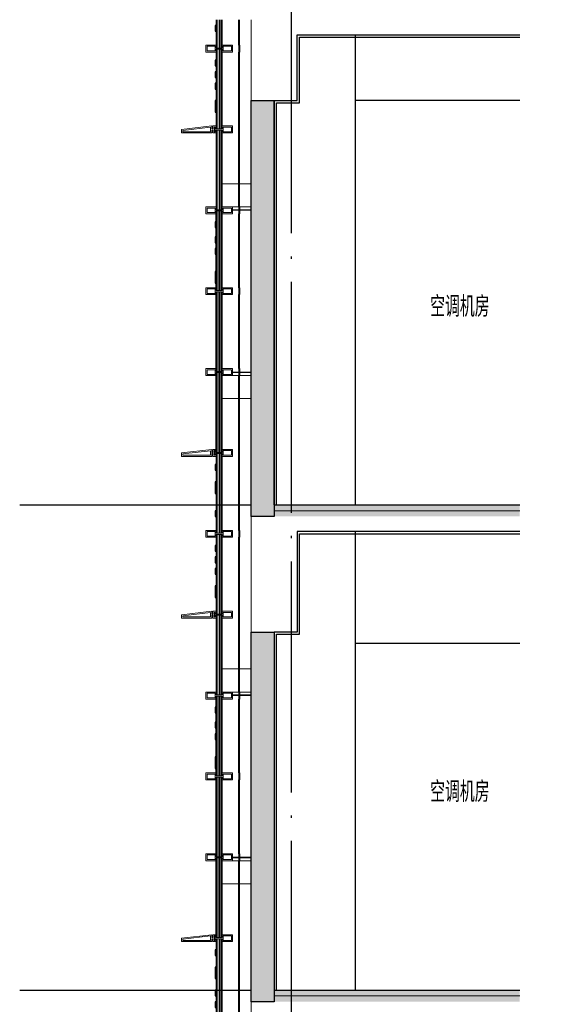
# Model space of a CAD drawing. Extents: x 1147314 to 1218578, y -272074 to -241968.
# Tile 30 of 47: x 1182139 to 1186652, y -259915 to -251393. Entities that reach past the tile are written whole.
import ezdxf

# ---------------------------------------------------------------- set-up
doc = ezdxf.new("R2010")
doc.units = 0
doc.header["$LTSCALE"] = 1000
doc.header["$MEASUREMENT"] = 0
doc.linetypes.add('230303生产综合楼-平面图_t8$0$DOTE', pattern=[2.42, 2, -0.2, 0.02, -0.2])
for name, color, linetype in [('A-DOOR-FIRE', 4, 'Continuous'), ('A-SECT-SURF', 6, 'Continuous'), ('A-看线', 115, 'Continuous'), ('DOTE', 1, 'Continuous'), ('LY_MC_section A', 140, 'Continuous'), ('PUB_HATCH', 8, 'Continuous'), ('PUB_TEXT', 7, 'Continuous'), ('SURFACE', 6, 'Continuous'), ('WALL', 255, 'Continuous'), ('墙身抹灰', 6, 'Continuous')]:
    doc.layers.add(name, color=color, linetype=linetype)
for name, color, linetype, lineweight in [('A-WALL-INSL', 241, 'Continuous', 0), ('WALL-CURT-GLAZ', 120, 'Continuous', 0), ('WALL-CURT-METL', 211, 'Continuous', 0), ('墙身分层线', 253, 'Continuous', 18)]:
    doc.layers.add(name, color=color, linetype=linetype, lineweight=lineweight)
doc.styles.add('_TCH_DIM', font='SIMPLEX', dxfattribs={"bigfont": 'GBCBIG'})

# ---------------------------------------------------------------- blocks, each defined once
blk = doc.blocks.new('A$C5fdba1e2')
at = {"layer": 'A-看线'}
for points in [[(44, -990), (44, 0)], [(50, -990), (50, 0)], [(196, -965), (196, -25)], [(200, -965), (200, -25)]]:
    blk.add_lwpolyline(points, dxfattribs=at)
at = {"layer": 'LY_MC_section A'}
for points in [[(0, -990), (0, 0)], [(6, -990), (6, 0)], [(25, -990), (25, 0)], [(31, -990), (31, 0)]]:
    blk.add_lwpolyline(points, dxfattribs=at)
blk = doc.blocks.new('A$C071d96ed')
at = {"layer": 'A-看线'}
for points in [[(44, -690), (44, 0)], [(50, -690), (50, 0)], [(196, -665), (196, -25)], [(200, -665), (200, -25)]]:
    blk.add_lwpolyline(points, dxfattribs=at)
at = {"layer": 'WALL-CURT-GLAZ'}
for p, q in [((0, -690), (0, 0)), ((6, -690), (6, 0)), ((25, -690), (25, 0)), ((31, -690), (31, 0))]:
    blk.add_line(p, q, dxfattribs=at)
blk = doc.blocks.new('A$C38d1714a')
at = {"layer": 'A-WALL-INSL'}
blk.add_lwpolyline([(0, 0), (250, 0), (250, -200), (0, -200)], close=True, dxfattribs=at)
blk = doc.blocks.new('A$C37e4a2ef')
at = {"layer": 'A-看线'}
for points in [[(196, -60), (196, 0)], [(200, -60), (200, 0)]]:
    blk.add_lwpolyline(points, dxfattribs=at)
at = {"layer": 'WALL-CURT-METL'}
for points in [[(140, -60), (50, -60), (50, -35), (0, -35), (0, -60), (-30, -60), (-30, -35), (-40, -35), (-40, -60), (-300, -60), (-300, -30), (-40, 0), (-40, -25), (-30, -25), (-30, 0), (0, 0), (0, -25), (50, -25), (50, 0), (140, 0)], [(-50, -50), (-50, -11.2), (-290, -38.9), (-290, -50)], [(-20, -10), (-10, -10), (-10, -50), (-20, -50)], [(130, -25), (130, -10), (60, -10), (60, -50), (130, -50)]]:
    blk.add_lwpolyline(points, close=True, dxfattribs=at)
blk = doc.blocks.new('A$C42b86bd6')
at = {"layer": 'A-看线'}
for points in [[(286, 0), (286, -60)], [(290, 0), (290, -60)]]:
    blk.add_lwpolyline(points, dxfattribs=at)
at = {"layer": 'WALL-CURT-METL'}
for points in [[(230, -60), (230, 0), (140, 0), (140, -25), (90, -25), (90, 0), (0, 0), (0, -60), (90, -60), (90, -35), (140, -35), (140, -60)], [(80, -25), (80, -10), (10, -10), (10, -50), (80, -50)], [(220, -50), (220, -10), (150, -10), (150, -35), (150, -50)]]:
    blk.add_lwpolyline(points, close=True, dxfattribs=at)
blk = doc.blocks.new('A$C827e71c0')
at = {"layer": 'A-DOOR-FIRE'}
blk.add_blockref('A$C42b86bd6', (-90, 0), dxfattribs=at)
blk = doc.blocks.new('A$C7aab0e27')
at = {"layer": 'A-DOOR-FIRE'}
blk.add_blockref('A$C37e4a2ef', (0, 0), dxfattribs=at)
blk = doc.blocks.new('A$C18afaace')
at = {"layer": 'A-WALL-INSL'}
for points in [[(200, 0), (200, -700), (200, -1570), (300, -1570), (300, -700), (300, 0)], [(300, -4800), (300, -4030), (200, -4030), (200, -4800)]]:
    blk.add_lwpolyline(points, dxfattribs=at)
blk.add_lwpolyline([(50, -3830), (300, -3830), (300, -4030), (50, -4030)], close=True, dxfattribs=at)
at = {"layer": 'A-看线'}
for points in [[(44, -245), (44, 0)], [(50, -245), (50, 0)], [(196, -220), (196, 0)], [(200, -220), (200, 0)], [(44, -795), (44, -255)], [(50, -795), (50, -255)], [(196, -770), (196, -280)], [(196, -700), (196, -280)], [(200, -770), (200, -280)], [(200, -700), (200, -280)], [(44, -1795), (44, -805)], [(50, -1795), (50, -805)], [(196, -1770), (196, -830)], [(200, -1770), (200, -830)], [(44, -4800), (44, -4505)], [(50, -4800), (50, -4505)], [(196, -4800), (196, -4530)], [(200, -4800), (200, -4530)]]:
    blk.add_lwpolyline(points, dxfattribs=at)
at = {"layer": 'LY_MC_section A', "color": 41}
for points in [[(0, 0), (-10, 0), (-10, -50), (0, -50)], [(0, -100), (-10, -100), (-10, -150), (0, -150)], [(0, -900), (-10, -900), (-10, -950), (0, -950)], [(0, -1050), (-10, -1050), (-10, -1100), (0, -1100)], [(0, -1150), (-10, -1150), (-10, -1200), (0, -1200)], [(0, -1350), (-10, -1350), (-10, -1450), (0, -1450)], [(0, -1550), (-10, -1550), (-10, -1600), (0, -1600)], [(0, -1700), (-10, -1700), (-10, -1750), (0, -1750)], [(0, -4000), (-10, -4000), (-10, -4100), (0, -4100)], [(0, -4200), (-10, -4200), (-10, -4250), (0, -4250)], [(0, -4350), (-10, -4350), (-10, -4400), (0, -4400)], [(0, -4580), (-10, -4580), (-10, -4630), (0, -4630)], [(0, -4680), (-10, -4680), (-10, -4780), (0, -4780)]]:
    blk.add_lwpolyline(points, close=True, dxfattribs=at)
at = {"layer": 'WALL-CURT-GLAZ'}
for p, q in [((0, -245), (0, 0)), ((6, -245), (6, 0)), ((25, -245), (25, 0)), ((31, -245), (31, 0)), ((0, -795), (0, -255)), ((6, -795), (6, -255)), ((25, -795), (25, -255)), ((31, -795), (31, -255)), ((0, -1795), (0, -805)), ((6, -1795), (6, -805)), ((25, -1795), (25, -805)), ((31, -1795), (31, -805)), ((0, -4800), (0, -4505)), ((6, -4800), (6, -4505)), ((25, -4800), (25, -4505)), ((31, -4800), (31, -4505))]:
    blk.add_line(p, q, dxfattribs=at)
at = {"layer": 'A-DOOR-FIRE'}
blk.add_blockref('A$C42b86bd6', (-90, -1770), dxfattribs=at)
at = {"layer": 'LY_MC_section A'}
for name, p in [('A$C7aab0e27', (0, -220)), ('A$C827e71c0', (0, -770)), ('A$C37e4a2ef', (0, -2770)), ('A$C37e4a2ef', (0, -3770)), ('A$C827e71c0', (0, -4470))]:
    blk.add_blockref(name, p, dxfattribs=at)
at = {"layer": 'SURFACE'}
for name, p in [('A$C38d1714a', (50, -1570)), ('A$C5fdba1e2', (0, -1805)), ('A$C5fdba1e2', (0, -2805)), ('A$C071d96ed', (0, -3805))]:
    blk.add_blockref(name, p, dxfattribs=at)
blk = doc.blocks.new('A$Cb5ae1680')
at = {"layer": 'A-看线'}
for points in [[(44, 0), (44, 690)], [(50, 0), (50, 690)], [(196, 25), (196, 665)], [(200, 25), (200, 665)]]:
    blk.add_lwpolyline(points, dxfattribs=at)
at = {"layer": 'LY_MC_section A'}
for points in [[(0, 0), (0, 690)], [(6, 0), (6, 690)], [(25, 0), (25, 690)], [(31, 0), (31, 690)]]:
    blk.add_lwpolyline(points, dxfattribs=at)
blk = doc.blocks.new('A$Cba747b89')
at = {"layer": 'A-WALL-INSL'}
for points in [[(200, 0), (200, -1420), (300, -1420), (300, 0)], [(300, -4200), (300, -3280), (200, -3280), (200, -4200)]]:
    blk.add_lwpolyline(points, dxfattribs=at)
at = {"layer": 'A-看线'}
for points in [[(44, -245), (44, 0)], [(50, -245), (50, 0)], [(196, -220), (196, 0)], [(200, -220), (200, 0)], [(44, -4200), (44, -3755)], [(50, -4200), (50, -3755)], [(196, -4200), (196, -3780)], [(200, -4200), (200, -3780)]]:
    blk.add_lwpolyline(points, dxfattribs=at)
at = {"layer": 'LY_MC_section A', "color": 41}
for points in [[(0, -50), (-10, -50), (-10, -100), (0, -100)], [(0, -350), (-10, -350), (-10, -400), (0, -400)], [(0, -450), (-10, -450), (-10, -500), (0, -500)], [(0, -550), (-10, -550), (-10, -600), (0, -600)], [(0, -700), (-10, -700), (-10, -800), (0, -800)], [(0, -1750), (-10, -1750), (-10, -1800), (0, -1800)], [(0, -1880), (-10, -1880), (-10, -1930), (0, -1930)], [(0, -1980), (-10, -1980), (-10, -2030), (0, -2030)], [(0, -2180), (-10, -2180), (-10, -2280), (0, -2280)], [(0, -3850), (-10, -3850), (-10, -3900), (0, -3900)], [(0, -4000), (-10, -4000), (-10, -4100), (0, -4100)]]:
    blk.add_lwpolyline(points, close=True, dxfattribs=at)
at = {"layer": 'WALL-CURT-GLAZ'}
for p, q in [((0, -245), (0, 0)), ((6, -245), (6, 0)), ((25, -245), (25, 0)), ((31, -245), (31, 0)), ((0, -4200), (0, -3755)), ((6, -4200), (6, -3755)), ((25, -4200), (25, -3755)), ((31, -4200), (31, -3755))]:
    blk.add_line(p, q, dxfattribs=at)
at = {"layer": 'A-DOOR-FIRE'}
for name, p in [('A$C827e71c0', (0, -220)), ('A$C37e4a2ef', (0, -920)), ('A$C42b86bd6', (-90, -1620)), ('A$C37e4a2ef', (0, -3720)), ('A$C37e4a2ef', (0, -3720))]:
    blk.add_blockref(name, p, dxfattribs=at)
at = {"layer": 'LY_MC_section A'}
for p in [(-90, -2320), (-90, -3020)]:
    blk.add_blockref('A$C42b86bd6', p, dxfattribs=at)
at = {"layer": 'SURFACE'}
for name, p in [('A$C071d96ed', (0, -255)), ('A$C071d96ed', (0, -955)), ('A$C38d1714a', (50, -1420)), ('A$Cb5ae1680', (0, -2345)), ('A$Cb5ae1680', (0, -3045)), ('A$Cb5ae1680', (0, -3745)), ('A$C071d96ed', (0, -3055)), ('A$C38d1714a', (50, -3080))]:
    blk.add_blockref(name, p, dxfattribs=at)
blk = doc.blocks.new('A$C1c600b03')
at = {"layer": 'PUB_HATCH'}
h = blk.add_hatch(dxfattribs=at)
h.set_pattern_fill('加气混凝土', color=256, scale=10, style=0)
h.set_pattern_definition([(0, (-1151959.82, 220605.91), (60, 120), [0, -120]), (0, (-1152030.02, 220589.71), (60, 120), [0, -120]), (0, (-1151991.02, 220588.51), (60, 120), [0, -120]), (0, (-1151948.42, 220623.91), (60, 120), [0, -120]), (0, (-1151998.22, 220582.51), (60, 120), [0, -120]), (0, (-1151936.42, 220699.51), (60, 120), [0, -120]), (0, (-1151973.02, 220689.91), (60, 120), [0, -120]), (0, (-1151953.82, 220674.91), (60, 120), [0, -120]), (0, (-1152051.62, 220672.51), (60, 120), [0, -120]), (0, (-1151992.82, 220667.11), (60, 120), [0, -120]), (0, (-1152015.62, 220636.51), (60, 120), [0, -120]), (0, (-1152014.42, 220591.51), (60, 120), [0, -120]), (0, (-1151969.42, 220586.71), (60, 120), [0, -120]), (0, (-1151936.42, 220639.51), (60, 120), [0, -120]), (0, (-1152048.62, 220620.91), (60, 120), [0, -120]), (0, (-1152038.42, 220641.31), (60, 120), [0, -120]), (0, (-1151991.62, 220632.91), (60, 120), [0, -120]), (0, (-1152008.42, 220615.51), (60, 120), [0, -120]), (0, (-1152018.02, 220655.11), (60, 120), [0, -120]), (0, (-1152003.02, 220700.11), (60, 120), [0, -120]), (0, (-1152043.82, 220595.71), (60, 120), [0, -120]), (0, (-1151977.82, 220675.51), (60, 120), [0, -120]), (0, (-1152033.62, 220677.31), (60, 120), [0, -120]), (0, (-1152043.22, 220692.91), (60, 120), [0, -120]), (130.601294, (-1151943.792, 220661.941), (-299.999996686, 360.000001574), [5.268311, -2207.4222]), (18.4349488, (-1151952.364, 220664.227), (299.9999989, 119.9999991), [5.421048, -753.52558]), (90, (-1151952.364, 220659.084), (60, 120), [5.142857, -234.85713]), (161.565051, (-1151947.22, 220657.37), (-300.0000015, 119.99999105), [5.421048, -753.52558]), (53.1301023, (-1151947.22, 220657.37), (60.0000001, 119.99999994), [5.714286, -594.2857]), (135, (-1151942.65, 220596.227), (-60.0000073, 119.9999919), [4.848732, -334.56252]), (45, (-1151949.507, 220596.227), (59.9999996, 119.9999995), [4.848732, -334.56252]), (135, (-1151946.08, 220592.8), (-60.0000073, 119.9999919), [4.848732, -334.56252]), (45, (-1151946.08, 220592.8), (59.9999996, 119.9999995), [4.848732, -334.56252]), (116.565051, (-1152000.36, 220676.8), (-1e-05, 239.999993), [6.388765, -127.7753]), (180, (-1152003.22, 220682.51), (-60, 120), [6.857143, -113.14285]), (63.434949, (-1152012.94, 220676.8), (5e-07, 239.999999), [6.388765, -127.7753]), (116.565051, (-1152010.08, 220671.08), (-1e-05, 239.999993), [6.388765, -127.7753]), (0, (-1152010.08, 220671.08), (60, 120), [6.857143, -113.14285]), (63.434949, (-1152003.22, 220671.08), (5e-07, 239.999999), [6.388765, -127.7753]), (107.102728, (-1151955.221, 220636.227), (-179.999993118, 600.000000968), [7.772269, -3256.5805]), (143.972626, (-1151957.507, 220643.6555), (-1139.99998555, 839.99999905), [7.772269, -1624.404]), (180, (-1151963.79, 220648.23), (-60, 120), [7.428571, -112.57142]), (36.0273733, (-1151977.507, 220643.6555), (1139.999991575, 839.999990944), [7.772269, -1624.404]), (71.5650511, (-1151979.792, 220636.798), (180.00000092, 599.99999897), [7.228063, -751.71856]), (107.102728, (-1151977.5066, 220629.3698), (-179.999993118, 600.000000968), [7.772269, -3256.5805]), (143.972626, (-1151971.221, 220624.798), (-1139.99998555, 839.99999905), [7.772269, -1624.404]), (0, (-1151971.22, 220624.8), (60, 120), [7.428571, -112.57142]), (36.0273733, (-1151963.792, 220624.798), (1139.999991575, 839.999990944), [7.772269, -1624.404]), (71.5650511, (-1151957.507, 220629.37), (180.00000092, 599.99999897), [7.228063, -751.71856]), (150.255118, (-1151954.078, 220692.227), (-180.00000043, 119.99999851), [4.607004, -962.86392]), (90, (-1151958.08, 220689.94), (60, 120), [4.571429, -235.42855]), (29.7448813, (-1151958.078, 220689.941), (180.0000001, 119.99999944), [4.607004, -962.86392]), (116.565051, (-1151982.08, 220607.08), (-1e-05, 239.999993), [6.388765, -127.7753]), (168.690067, (-1151984.935, 220612.798), (-540.0000004, 119.99999699), [5.827451, -1217.9371]), (41.1859251, (-1151995.221, 220609.941), (1499.999990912, 1319.999988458), [6.074369, -2545.1604]), (90, (-1151995.22, 220604.227), (60, 120), [5.714286, -234.2857]), (138.814074, (-1151990.6495, 220600.227), (-1499.999973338, 1320.000008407), [6.074369, -2545.1604]), (16.6992442, (-1151990.6495, 220600.227), (1979.999985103, 599.999993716), [5.96589, -2499.7075]), (60.9453959, (-1151984.935, 220601.941), (59.99999984, 119.999998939), [5.883217, -2465.0679]), (109.983106, (-1152032.3637, 220657.37), (-300.00000113, 839.999997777), [6.6884, -2802.4395]), (155.556045, (-1152034.6494, 220663.6555), (-780.000002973, 359.99999252), [6.904597, -2893.0263]), (24.4439547, (-1152047.221, 220663.6555), (780.00000039, 359.999998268), [6.904597, -2893.0263]), (70.0168934, (-1152049.5066, 220657.37), (300.000000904, 839.999997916), [6.6884, -2802.4395]), (109.983106, (-1152047.221, 220651.084), (-300.00000113, 839.999997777), [6.6884, -2802.4395]), (160.016893, (-1152040.935, 220648.798), (-300.00000018, 119.99999453), [6.6884, -1397.8755]), (19.9831065, (-1152040.935, 220648.798), (299.99999835, 119.99999981), [6.6884, -1397.8755]), (70.0168934, (-1152034.6494, 220651.084), (300.000000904, 839.999997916), [6.6884, -2802.4395]), (122.005383, (-1151987.792, 220646.513), (-60.00000805, 119.99999387), [5.390846, -1126.6868]), (18.4349488, (-1151995.792, 220649.37), (299.9999989, 119.9999991), [5.421048, -753.52558]), (90, (-1151995.79, 220644.227), (60, 120), [5.142857, -234.85713]), (161.565051, (-1151990.65, 220642.513), (-300.0000015, 119.99999105), [5.421048, -753.52558]), (54.4623222, (-1151990.6495, 220642.5126), (419.99999939, 599.9999991), [4.915614, -2059.6423]), (116.565051, (-1152022.65, 220617.37), (-1e-05, 239.999993), [6.388765, -127.7753]), (180, (-1152025.51, 220623.08), (-60, 120), [6.285714, -113.71428]), (59.0362434, (-1152035.221, 220617.37), (60.000000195, 119.99999942), [6.663946, -1392.7644]), (120.963756, (-1152031.792, 220611.655), (-60.0000082, 119.99999449), [6.663946, -1392.7644]), (0, (-1152031.79, 220611.66), (60, 120), [6.285714, -113.71428]), (63.434949, (-1152025.51, 220611.66), (5e-07, 239.999999), [6.388765, -127.7753])])
h.paths.add_polyline_path([(0, 50), (0, 0), (2125, 0), (2125, 50)])
at = {"layer": '墙身分层线'}
h = blk.add_hatch(dxfattribs=at)
h.set_pattern_fill('混凝土', color=256, scale=10)
h.set_pattern_definition([(50, (-1151995.22, 220642.51), (71.7260183, -6.2752135), [7.5, -82.5]), (355, (-1151995.22, 220642.51), (-13.8751334, 75.2192134), [6, -66]), (100.4514, (-1151989.244, 220641.99), (57.850938, 68.9439542), [6.374019, -70.114211]), (46.1842, (-1151995.22, 220662.51), (106.724105, -16.5519014), [11.25, -123.75]), (96.6356, (-1151986.33, 220661.13), (93.466271, 97.411787), [9.561029, -105.1713]), (351.1842, (-1151995.22, 220662.51), (93.466195, 97.41186), [9, -99]), (21, (-1151985.22, 220657.51), (59.6907052, -40.261889), [7.5, -82.5]), (326, (-1151985.22, 220657.51), (24.331533, 72.5150045), [6, -66]), (71.4514, (-1151980.25, 220654.16), (84.022263, 32.2530497), [6.374019, -70.114211]), (37.5, (-1151995.22, 220642.513), (1.21598553, 33.2893854), [0, -65.2, 0, -67, 0, -66.25]), (7.5, (-1151995.22, 220642.513), (26.3069537, 39.4411712), [0, -38.2, 0, -63.7, 0, -25.25]), (327.5, (-1152017.52, 220642.513), (53.3822436, -2.2554872), [0, -25, 0, -78, 0, -103.5]), (317.5, (-1152027.52, 220642.513), (58.318617, 10.0104982), [0, -32.5, 0, -51.8, 0, -73.5])])
h.paths.add_polyline_path([(0, 100), (0, 50), (2125, 50), (2125, 100)])
at = {"layer": 'A-SECT-SURF'}
blk.add_line((0, 100), (2125, 100), dxfattribs=at)
blk.add_lwpolyline([(0, 100), (2125, 100)], dxfattribs=at)
at = {"layer": '墙身分层线'}
blk.add_line((2125, 50), (0, 50), dxfattribs=at)

msp = doc.modelspace()

# ---------------------------------------------------------------- hatches: boundary and pattern name
at = {"layer": 'PUB_HATCH'}
h = msp.add_hatch(dxfattribs=at)
h.set_pattern_fill('加气混凝土', color=256, scale=20, style=0)
h.set_pattern_definition([(0, (-1021185.91, 114452.37), (120, 240), [0, -240]), (0, (-1021326.31, 114419.97), (120, 240), [0, -240]), (0, (-1021248.31, 114417.57), (120, 240), [0, -240]), (0, (-1021163.11, 114488.37), (120, 240), [0, -240]), (0, (-1021262.71, 114405.57), (120, 240), [0, -240]), (0, (-1021139.11, 114639.57), (120, 240), [0, -240]), (0, (-1021212.31, 114620.37), (120, 240), [0, -240]), (0, (-1021173.91, 114590.37), (120, 240), [0, -240]), (0, (-1021369.51, 114585.57), (120, 240), [0, -240]), (0, (-1021251.91, 114574.77), (120, 240), [0, -240]), (0, (-1021297.51, 114513.57), (120, 240), [0, -240]), (0, (-1021295.11, 114423.57), (120, 240), [0, -240]), (0, (-1021205.11, 114413.97), (120, 240), [0, -240]), (0, (-1021139.11, 114519.57), (120, 240), [0, -240]), (0, (-1021363.51, 114482.37), (120, 240), [0, -240]), (0, (-1021343.11, 114523.17), (120, 240), [0, -240]), (0, (-1021249.51, 114506.37), (120, 240), [0, -240]), (0, (-1021283.11, 114471.57), (120, 240), [0, -240]), (0, (-1021302.31, 114550.77), (120, 240), [0, -240]), (0, (-1021272.31, 114640.77), (120, 240), [0, -240]), (0, (-1021353.91, 114431.97), (120, 240), [0, -240]), (0, (-1021221.91, 114591.57), (120, 240), [0, -240]), (0, (-1021333.51, 114595.17), (120, 240), [0, -240]), (0, (-1021352.71, 114626.37), (120, 240), [0, -240]), (130.601294, (-1021153.856, 114564.427), (-599.99999337, 720.00000315), [10.536622, -4414.8444]), (18.4349488, (-1021171, 114569), (599.9999978, 239.9999982), [10.842096, -1507.05116]), (90, (-1021171, 114558.71), (120, 240), [10.285714, -469.71426]), (161.565051, (-1021160.713, 114555.284), (-600.000003, 239.9999821), [10.842096, -1507.05116]), (53.1301023, (-1021160.713, 114555.284), (120.0000002, 239.9999999), [11.428572, -1188.5714]), (135, (-1021151.57, 114433), (-120.0000145, 239.9999838), [9.697464, -669.12504]), (45, (-1021165.285, 114433), (119.9999992, 239.999999), [9.697464, -669.12504]), (135, (-1021158.43, 114426.14), (-120.0000145, 239.9999838), [9.697464, -669.12504]), (45, (-1021158.43, 114426.14), (119.9999992, 239.999999), [9.697464, -669.12504]), (116.565051, (-1021267, 114594.14), (-2e-05, 479.999987), [12.77753, -255.5506]), (180, (-1021272.71, 114605.57), (-120, 240), [13.714286, -226.2857]), (63.434949, (-1021292.14, 114594.14), (1e-06, 479.999998), [12.77753, -255.5506]), (116.565051, (-1021286.43, 114582.71), (-2e-05, 479.999987), [12.77753, -255.5506]), (0, (-1021286.43, 114582.71), (120, 240), [13.714286, -226.2857]), (63.434949, (-1021272.71, 114582.71), (1e-06, 479.999998), [12.77753, -255.5506]), (107.102728, (-1021176.713, 114512.999), (-359.999986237, 1200.000001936), [15.544538, -6513.161]), (143.972626, (-1021181.285, 114527.856), (-2279.9999711, 1679.9999981), [15.544538, -3248.808]), (180, (-1021193.86, 114537), (-120, 240), [14.857142, -225.14284]), (36.0273733, (-1021221.285, 114527.856), (2279.99998315, 1679.99998189), [15.544538, -3248.808]), (71.5650511, (-1021225.856, 114514.14), (360.00000185, 1199.99999793), [14.456126, -1503.43712]), (107.102728, (-1021221.2845, 114499.2845), (-359.999986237, 1200.000001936), [15.544538, -6513.161]), (143.972626, (-1021208.713, 114490.142), (-2279.9999711, 1679.9999981), [15.544538, -3248.808]), (0, (-1021208.71, 114490.14), (120, 240), [14.857142, -225.14284]), (36.0273733, (-1021193.856, 114490.142), (2279.99998315, 1679.99998189), [15.544538, -3248.808]), (71.5650511, (-1021181.285, 114499.284), (360.00000185, 1199.99999793), [14.456126, -1503.43712]), (150.255118, (-1021174.427, 114625), (-360.00000085, 239.99999703), [9.214008, -1925.72784]), (90, (-1021182.43, 114620.43), (120, 240), [9.142858, -470.8571]), (29.7448813, (-1021182.427, 114620.427), (360.0000002, 239.99999888), [9.214008, -1925.72784]), (116.565051, (-1021230.43, 114454.71), (-2e-05, 479.999987), [12.77753, -255.5506]), (168.690067, (-1021236.142, 114466.142), (-1080.0000008, 239.99999398), [11.654902, -2435.8742]), (41.1859251, (-1021256.713, 114460.427), (2999.999981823, 2639.999976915), [12.148738, -5090.3208]), (90, (-1021256.71, 114449), (120, 240), [11.428572, -468.5714]), (138.814074, (-1021247.57, 114440.999), (-2999.999946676, 2640.000016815), [12.148738, -5090.3208]), (16.6992442, (-1021247.57, 114440.999), (3959.999970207, 1199.99998743), [11.93178, -4999.415]), (60.9453959, (-1021236.142, 114444.427), (119.99999968, 239.99999788), [11.766434, -4930.1358]), (109.983106, (-1021330.999, 114555.284), (-600.00000226, 1679.999995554), [13.3768, -5604.879]), (155.556045, (-1021335.57, 114567.856), (-1560.000005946, 719.99998504), [13.809194, -5786.0526]), (24.4439547, (-1021360.713, 114567.856), (1560.00000078, 719.999996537), [13.809194, -5786.0526]), (70.0168934, (-1021365.285, 114555.284), (600.00000181, 1679.99999583), [13.3768, -5604.879]), (109.983106, (-1021360.713, 114542.713), (-600.00000226, 1679.999995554), [13.3768, -5604.879]), (160.016893, (-1021348.142, 114538.142), (-600.00000035, 239.99998907), [13.3768, -2795.751]), (19.9831065, (-1021348.142, 114538.142), (599.9999967, 239.99999962), [13.3768, -2795.751]), (70.0168934, (-1021335.57, 114542.713), (600.00000181, 1679.99999583), [13.3768, -5604.879]), (122.005383, (-1021241.856, 114533.57), (-120.0000161, 239.99998775), [10.781693, -2253.3736]), (18.4349488, (-1021257.856, 114539.284), (599.9999978, 239.9999982), [10.842096, -1507.05116]), (90, (-1021257.86, 114529), (120, 240), [10.285714, -469.71426]), (161.565051, (-1021247.57, 114525.57), (-600.000003, 239.9999821), [10.842096, -1507.05116]), (54.4623222, (-1021247.57, 114525.57), (839.99999878, 1199.9999982), [9.831228, -4119.2846]), (116.565051, (-1021311.57, 114475.28), (-2e-05, 479.999987), [12.77753, -255.5506]), (180, (-1021317.28, 114486.71), (-120, 240), [12.571428, -227.42856]), (59.0362434, (-1021336.713, 114475.284), (120.0000004, 239.99999884), [13.32789, -2785.5288]), (120.963756, (-1021329.856, 114463.856), (-120.0000164, 239.99998898), [13.32789, -2785.5288]), (0, (-1021329.86, 114463.86), (120, 240), [12.571428, -227.42856]), (63.434949, (-1021317.28, 114463.86), (1e-06, 479.999998), [12.77753, -255.5506])])
h.paths.add_polyline_path([(1184140.1, -252092.7), (1184340.1, -252092.7), (1184340.1, -255692.7), (1184140.1, -255692.7)])
h = msp.add_hatch(dxfattribs=at)
h.set_pattern_fill('加气混凝土', color=256, scale=20, style=0)
h.set_pattern_definition([(0, (-1021185.91, 110152.37), (120, 240), [0, -240]), (0, (-1021326.31, 110119.97), (120, 240), [0, -240]), (0, (-1021248.31, 110117.57), (120, 240), [0, -240]), (0, (-1021163.11, 110188.37), (120, 240), [0, -240]), (0, (-1021262.71, 110105.57), (120, 240), [0, -240]), (0, (-1021139.11, 110339.57), (120, 240), [0, -240]), (0, (-1021212.31, 110320.37), (120, 240), [0, -240]), (0, (-1021173.91, 110290.37), (120, 240), [0, -240]), (0, (-1021369.51, 110285.57), (120, 240), [0, -240]), (0, (-1021251.91, 110274.77), (120, 240), [0, -240]), (0, (-1021297.51, 110213.57), (120, 240), [0, -240]), (0, (-1021295.11, 110123.57), (120, 240), [0, -240]), (0, (-1021205.11, 110113.97), (120, 240), [0, -240]), (0, (-1021139.11, 110219.57), (120, 240), [0, -240]), (0, (-1021363.51, 110182.37), (120, 240), [0, -240]), (0, (-1021343.11, 110223.17), (120, 240), [0, -240]), (0, (-1021249.51, 110206.37), (120, 240), [0, -240]), (0, (-1021283.11, 110171.57), (120, 240), [0, -240]), (0, (-1021302.31, 110250.77), (120, 240), [0, -240]), (0, (-1021272.31, 110340.77), (120, 240), [0, -240]), (0, (-1021353.91, 110131.97), (120, 240), [0, -240]), (0, (-1021221.91, 110291.57), (120, 240), [0, -240]), (0, (-1021333.51, 110295.17), (120, 240), [0, -240]), (0, (-1021352.71, 110326.37), (120, 240), [0, -240]), (130.601294, (-1021153.856, 110264.429), (-599.99999337, 720.00000315), [10.536622, -4414.8444]), (18.4349488, (-1021171, 110269), (599.9999978, 239.9999982), [10.842096, -1507.05116]), (90, (-1021171, 110258.71), (120, 240), [10.285714, -469.71426]), (161.565051, (-1021160.713, 110255.286), (-600.000003, 239.9999821), [10.842096, -1507.05116]), (53.1301023, (-1021160.713, 110255.286), (120.0000002, 239.9999999), [11.428572, -1188.5714]), (135, (-1021151.57, 110133), (-120.0000145, 239.9999838), [9.697464, -669.12504]), (45, (-1021165.285, 110133), (119.9999992, 239.999999), [9.697464, -669.12504]), (135, (-1021158.43, 110126.14), (-120.0000145, 239.9999838), [9.697464, -669.12504]), (45, (-1021158.43, 110126.14), (119.9999992, 239.999999), [9.697464, -669.12504]), (116.565051, (-1021267, 110294.14), (-2e-05, 479.999987), [12.77753, -255.5506]), (180, (-1021272.71, 110305.57), (-120, 240), [13.714286, -226.2857]), (63.434949, (-1021292.14, 110294.14), (1e-06, 479.999998), [12.77753, -255.5506]), (116.565051, (-1021286.43, 110282.71), (-2e-05, 479.999987), [12.77753, -255.5506]), (0, (-1021286.43, 110282.71), (120, 240), [13.714286, -226.2857]), (63.434949, (-1021272.71, 110282.71), (1e-06, 479.999998), [12.77753, -255.5506]), (107.102728, (-1021176.713, 110213), (-359.999986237, 1200.000001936), [15.544538, -6513.161]), (143.972626, (-1021181.285, 110227.857), (-2279.9999711, 1679.9999981), [15.544538, -3248.808]), (180, (-1021193.86, 110237), (-120, 240), [14.857142, -225.14284]), (36.0273733, (-1021221.285, 110227.857), (2279.99998315, 1679.99998189), [15.544538, -3248.808]), (71.5650511, (-1021225.856, 110214.143), (360.00000185, 1199.99999793), [14.456126, -1503.43712]), (107.102728, (-1021221.2845, 110199.286), (-359.999986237, 1200.000001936), [15.544538, -6513.161]), (143.972626, (-1021208.713, 110190.143), (-2279.9999711, 1679.9999981), [15.544538, -3248.808]), (0, (-1021208.71, 110190.14), (120, 240), [14.857142, -225.14284]), (36.0273733, (-1021193.856, 110190.143), (2279.99998315, 1679.99998189), [15.544538, -3248.808]), (71.5650511, (-1021181.285, 110199.286), (360.00000185, 1199.99999793), [14.456126, -1503.43712]), (150.255118, (-1021174.427, 110325), (-360.00000085, 239.99999703), [9.214008, -1925.72784]), (90, (-1021182.43, 110320.43), (120, 240), [9.142858, -470.8571]), (29.7448813, (-1021182.427, 110320.43), (360.0000002, 239.99999888), [9.214008, -1925.72784]), (116.565051, (-1021230.43, 110154.71), (-2e-05, 479.999987), [12.77753, -255.5506]), (168.690067, (-1021236.142, 110166.143), (-1080.0000008, 239.99999398), [11.654902, -2435.8742]), (41.1859251, (-1021256.713, 110160.429), (2999.999981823, 2639.999976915), [12.148738, -5090.3208]), (90, (-1021256.71, 110149), (120, 240), [11.428572, -468.5714]), (138.814074, (-1021247.57, 110141), (-2999.999946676, 2640.000016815), [12.148738, -5090.3208]), (16.6992442, (-1021247.57, 110141), (3959.999970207, 1199.99998743), [11.93178, -4999.415]), (60.9453959, (-1021236.142, 110144.429), (119.99999968, 239.99999788), [11.766434, -4930.1358]), (109.983106, (-1021330.999, 110255.286), (-600.00000226, 1679.999995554), [13.3768, -5604.879]), (155.556045, (-1021335.57, 110267.857), (-1560.000005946, 719.99998504), [13.809194, -5786.0526]), (24.4439547, (-1021360.713, 110267.857), (1560.00000078, 719.999996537), [13.809194, -5786.0526]), (70.0168934, (-1021365.285, 110255.286), (600.00000181, 1679.99999583), [13.3768, -5604.879]), (109.983106, (-1021360.713, 110242.714), (-600.00000226, 1679.999995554), [13.3768, -5604.879]), (160.016893, (-1021348.142, 110238.143), (-600.00000035, 239.99998907), [13.3768, -2795.751]), (19.9831065, (-1021348.142, 110238.143), (599.9999967, 239.99999962), [13.3768, -2795.751]), (70.0168934, (-1021335.57, 110242.714), (600.00000181, 1679.99999583), [13.3768, -5604.879]), (122.005383, (-1021241.856, 110233.572), (-120.0000161, 239.99998775), [10.781693, -2253.3736]), (18.4349488, (-1021257.856, 110239.286), (599.9999978, 239.9999982), [10.842096, -1507.05116]), (90, (-1021257.86, 110229), (120, 240), [10.285714, -469.71426]), (161.565051, (-1021247.57, 110225.57), (-600.000003, 239.9999821), [10.842096, -1507.05116]), (54.4623222, (-1021247.57, 110225.572), (839.99999878, 1199.9999982), [9.831228, -4119.2846]), (116.565051, (-1021311.57, 110175.29), (-2e-05, 479.999987), [12.77753, -255.5506]), (180, (-1021317.28, 110186.71), (-120, 240), [12.571428, -227.42856]), (59.0362434, (-1021336.713, 110175.286), (120.0000004, 239.99999884), [13.32789, -2785.5288]), (120.963756, (-1021329.856, 110163.857), (-120.0000164, 239.99998898), [13.32789, -2785.5288]), (0, (-1021329.86, 110163.86), (120, 240), [12.571428, -227.42856]), (63.434949, (-1021317.28, 110163.86), (1e-06, 479.999998), [12.77753, -255.5506])])
h.paths.add_polyline_path([(1184140.1, -256692.7), (1184340.1, -256692.7), (1184340.1, -259892.7), (1184140.1, -259892.7)])

# ---------------------------------------------------------------- linework, layer by layer
at = {"layer": 'A-SECT-SURF'}
for p, q in [((1184340.1, -255592.7), (1186465.1, -255592.7)), ((1184340.1, -255592.7), (1186465.1, -255592.7)), ((1184540.1, -255592.7), (1186465.1, -255592.7)), ((1184340.1, -259792.7), (1186465.1, -259792.7))]:
    msp.add_line(p, q, dxfattribs=at)
at = {"layer": 'A-看线'}
for points in [[(1185040.1, -251522.7), (1185040.1, -255592.7)], [(1186465.1, -252092.7), (1185040.1, -252092.7)], [(1185040.1, -255822.7), (1185040.1, -259792.7)], [(1186465.1, -256792.7), (1185040.1, -256792.7)]]:
    msp.add_lwpolyline(points, dxfattribs=at)
at = {"layer": 'DOTE', "linetype": '230303生产综合楼-平面图_t8$0$DOTE'}
for points in [[(1184490.1, -270181.3), (1184490.1, -246592.7)], [(1182138.7, -255592.7), (1186465.1, -255592.7)], [(1182138.7, -255592.7), (1186465.1, -255592.7)], [(1182138.7, -259792.7), (1186465.1, -259792.7)]]:
    msp.add_lwpolyline(points, dxfattribs=at)
at = {"layer": 'WALL'}
for points in [[(1184140.1, -252092.7), (1184340.1, -252092.7), (1184340.1, -255692.7), (1184140.1, -255692.7)], [(1184140.1, -256692.7), (1184340.1, -256692.7), (1184340.1, -259892.7), (1184140.1, -259892.7)]]:
    msp.add_lwpolyline(points, close=True, dxfattribs=at)
at = {"layer": 'WALL-CURT-GLAZ'}
for points in [[(1183980.1, -253037.7), (1184140.1, -253037.7), (1184140.1, -253042.7), (1183980.1, -253042.7)], [(1184036.1, -253042.6), (1184040.1, -253042.6), (1184040.1, -254442.7), (1184036.1, -254442.7)], [(1183980.1, -254442.7), (1184140.1, -254442.7), (1184140.1, -254447.7), (1183980.1, -254447.7)], [(1183980.1, -257237.7), (1184140.1, -257237.7), (1184140.1, -257242.7), (1183980.1, -257242.7)], [(1184036.1, -257242.6), (1184040.1, -257242.6), (1184040.1, -258642.7), (1184036.1, -258642.7)], [(1183980.1, -258642.7), (1184140.1, -258642.7), (1184140.1, -258647.7), (1183980.1, -258647.7)]]:
    msp.add_lwpolyline(points, close=True, dxfattribs=at)
at = {"layer": '墙身抹灰'}
for points in [[(1184340.1, -255592.7), (1184340.1, -252092.7), (1184540.1, -252092.7), (1184540.1, -251522.7), (1186465.1, -251522.7)], [(1184360.1, -255592.7), (1184360.1, -252112.7), (1184560.1, -252112.7), (1184560.1, -251542.7), (1186465.1, -251542.7)], [(1183980.1, -253062.7), (1183980.1, -253062.7)], [(1186465.1, -255822.7), (1184540.1, -255822.7), (1184540.1, -256692.7), (1184340.1, -256692.7), (1184340.1, -259792.7)], [(1184360.1, -259792.7), (1184360.8, -256712.7), (1184560.1, -256712.7), (1184560.1, -255842.7), (1186465.1, -255842.7)]]:
    msp.add_lwpolyline(points, dxfattribs=at)

# ---------------------------------------------------------------- block references
at = {"layer": 'SURFACE'}
for name, p in [('A$Cba747b89', (1183840.1, -251392.7)), ('A$Cba747b89', (1183840.1, -255592.7)), ('A$C18afaace', (1183840.1, -259792.7))]:
    msp.add_blockref(name, p, dxfattribs=at)
at = {"layer": '墙身抹灰'}
for p in [(1184340.1, -255692.7), (1184340.1, -259892.7)]:
    msp.add_blockref('A$C1c600b03', p, dxfattribs=at)

# ---------------------------------------------------------------- texts
at = {"layer": 'PUB_TEXT', "style": '_TCH_DIM'}
for p in [(1185689.5, -253964.6), (1185689.5, -258164.6)]:
    msp.add_text('空调机房', height=178.72, dxfattribs=at).set_placement(p)

doc.saveas('drawing.dxf')
